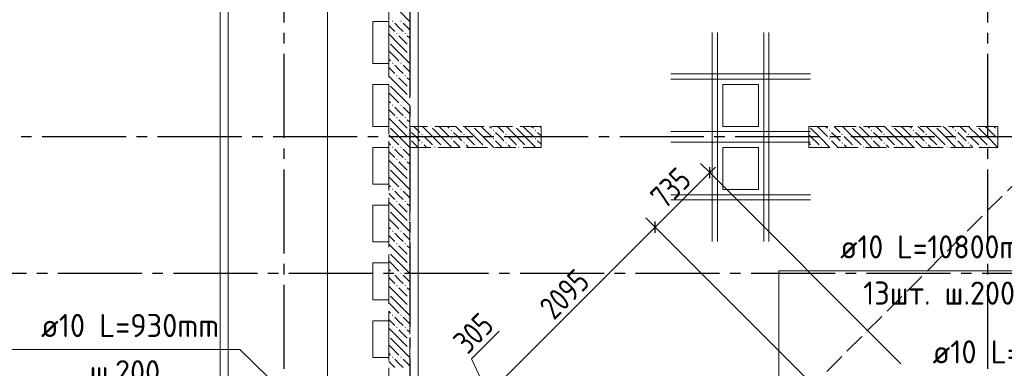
# Model space of a CAD drawing. Header units: millimetres. Extents: x 0 to 43617, y 0 to 59400.
# Tile 6 of 45: x 5410 to 14785, y 23626 to 26946. Entities that reach past the tile are written whole.
import ezdxf

# ---------------------------------------------------------------- set-up
doc = ezdxf.new("R2010")
doc.units = ezdxf.units.MM
doc.linetypes.add('______2', pattern=[270, 200, -70])
doc.linetypes.add('______5', pattern=[1100, 800, -100, 100, -100])
for name, color, linetype, lineweight in [('Standard', 7, 'Continuous', 25), ('ДОП Низ по У', 7, 'Continuous', 25), ('ЖБ Пилон', 180, 'Continuous', 25), ('Обрамление П-обр. равн.', 7, 'Continuous', 25), ('Обрамление проемов стержнями', 7, 'Continuous', 25), ('Оси', 40, '______5', 18), ('Позиционная метка линия выноска', 7, 'Continuous', 13), ('Позиционная метка номер позиции', 7, 'Continuous', 13), ('Примечания', 7, 'Continuous', 25)]:
    doc.layers.add(name, color=color, linetype=linetype, lineweight=lineweight)
doc.layers.add('ЖБ Перекрытие верхний уровень', color=7, linetype='Continuous', lineweight=25, true_color=0xe0e0ff)
doc.layers.add('ЖБ Стена верхний уровень', color=7, linetype='Continuous', lineweight=25, true_color=0x006e00)
doc.styles.add('GOST 2.304-81', font='txt')
doc.styles.add('ISOCPEUR', font='txt')

msp = doc.modelspace()

# ---------------------------------------------------------------- hatches: boundary and pattern name
at = {"layer": 'ЖБ Пилон', "linetype": 'Continuous', "lineweight": 18, "transparency": 33554687}
for points in [[(12924.3, 25930), (12924, 25929.7), (12924, 25930)], [(13114.5, 25893.1), (13121, 25899.6), (13127.5, 25893.1), (13121, 25886.6)], [(13324.3, 25930), (13321, 25926.6), (13317.6, 25930)], [(13514.5, 25893.1), (13521, 25899.6), (13527.5, 25893.1), (13521, 25886.6)], [(13724.3, 25930), (13721, 25926.6), (13717.6, 25930)], [(13914.5, 25893.1), (13921, 25899.6), (13927.5, 25893.1), (13921, 25886.6)], [(14124.3, 25930), (14121, 25926.6), (14117.6, 25930)], [(14314.5, 25893.1), (14321, 25899.6), (14327.5, 25893.1), (14321, 25886.6)], [(14524.3, 25930), (14521, 25926.6), (14517.6, 25930)], [(14714.5, 25893.1), (14721, 25899.6), (14724, 25896.6), (14724, 25889.7), (14721, 25886.6)], [(13114.5, 25813.1), (13121, 25819.6), (13127.5, 25813.1), (13121, 25806.6)], [(13234.5, 25853.1), (13241, 25859.6), (13247.4, 25853.1), (13241, 25846.6)], [(13514.5, 25813.1), (13521, 25819.6), (13527.5, 25813.1), (13521, 25806.6)], [(13634.5, 25853.1), (13641, 25859.6), (13647.4, 25853.1), (13641, 25846.6)], [(13914.5, 25813.1), (13921, 25819.6), (13927.5, 25813.1), (13921, 25806.6)], [(14034.5, 25853.1), (14041, 25859.6), (14047.4, 25853.1), (14041, 25846.6)], [(14314.5, 25813.1), (14321, 25819.6), (14327.5, 25813.1), (14321, 25806.6)], [(14434.5, 25853.1), (14441, 25859.6), (14447.4, 25853.1), (14441, 25846.6)], [(14714.5, 25813.1), (14721, 25819.6), (14724, 25816.6), (14724, 25809.7), (14721, 25806.6)], [(12954.4, 25733.1), (12960.9, 25739.6), (12967.4, 25733.1), (12964.3, 25730), (12957.6, 25730)], [(13034.5, 25733.1), (13041, 25739.6), (13047.4, 25733.1), (13044.3, 25730), (13037.6, 25730)], [(13234.5, 25773.1), (13241, 25779.6), (13247.4, 25773.1), (13241, 25766.6)], [(13354.4, 25733.1), (13360.9, 25739.6), (13367.4, 25733.1), (13364.3, 25730), (13357.6, 25730)], [(13434.5, 25733.1), (13441, 25739.6), (13447.4, 25733.1), (13444.3, 25730), (13437.6, 25730)], [(13634.5, 25773.1), (13641, 25779.6), (13647.4, 25773.1), (13641, 25766.6)], [(13754.4, 25733.1), (13760.9, 25739.6), (13767.4, 25733.1), (13764.3, 25730), (13757.6, 25730)], [(13834.5, 25733.1), (13841, 25739.6), (13847.4, 25733.1), (13844.3, 25730), (13837.6, 25730)], [(14034.5, 25773.1), (14041, 25779.6), (14047.4, 25773.1), (14041, 25766.6)], [(14154.4, 25733.1), (14160.9, 25739.6), (14167.4, 25733.1), (14164.3, 25730), (14157.6, 25730)], [(14234.5, 25733.1), (14241, 25739.6), (14247.4, 25733.1), (14244.3, 25730), (14237.6, 25730)], [(14434.5, 25773.1), (14441, 25779.6), (14447.4, 25773.1), (14441, 25766.6)], [(14554.4, 25733.1), (14560.9, 25739.6), (14567.4, 25733.1), (14564.3, 25730), (14557.6, 25730)], [(14634.5, 25733.1), (14641, 25739.6), (14647.4, 25733.1), (14644.3, 25730), (14637.6, 25730)]]:
    msp.add_hatch(color=7, dxfattribs=at).paths.add_polyline_path(points, flags=16)
at = {"layer": 'ЖБ Стена верхний уровень', "linetype": 'Continuous', "lineweight": 18, "transparency": 33554687}
for points in [[(8954.5, 26933.1), (8960.9, 26939.6), (8967.4, 26933.1), (8960.9, 26926.6)], [(9034.5, 26933.1), (9041, 26939.6), (9047.4, 26933.1), (9041, 26926.6)], [(8994.5, 26813.1), (9001, 26819.6), (9007.5, 26813.1), (9001, 26806.6)], [(9074.5, 26813.1), (9081, 26819.6), (9087.5, 26813.1), (9081, 26806.6)], [(8924, 26736.6), (8927.5, 26733.1), (8924, 26729.7)], [(9114.5, 26693.1), (9121, 26699.6), (9124, 26696.6), (9124, 26689.7), (9121, 26686.6)], [(8954.5, 26533.1), (8960.9, 26539.6), (8967.4, 26533.1), (8960.9, 26526.6)], [(9034.5, 26533.1), (9041, 26539.6), (9047.4, 26533.1), (9041, 26526.6)], [(9114.5, 26613.1), (9121, 26619.6), (9124, 26616.6), (9124, 26609.7), (9121, 26606.6)], [(8994.5, 26413.1), (9001, 26419.6), (9007.5, 26413.1), (9001, 26406.6)], [(9074.5, 26413.1), (9081, 26419.6), (9087.5, 26413.1), (9081, 26406.6)], [(8924, 26336.6), (8927.5, 26333.1), (8924, 26329.7)], [(9114.5, 26293.1), (9121, 26299.6), (9124, 26296.6), (9124, 26289.7), (9121, 26286.6)], [(9114.5, 26213.1), (9121, 26219.6), (9124, 26216.6), (9124, 26209.7), (9121, 26206.6)], [(8954.5, 26133.1), (8960.9, 26139.6), (8967.4, 26133.1), (8960.9, 26126.6)], [(9034.5, 26133.1), (9041, 26139.6), (9047.4, 26133.1), (9041, 26126.6)], [(8994.5, 26013.1), (9001, 26019.6), (9007.5, 26013.1), (9001, 26006.6)], [(9074.5, 26013.1), (9081, 26019.6), (9087.5, 26013.1), (9081, 26006.6)], [(8924, 25936.6), (8927.5, 25933.1), (8924, 25929.7)], [(9114.5, 25893.1), (9121, 25899.6), (9124, 25896.6), (9124, 25889.7), (9121, 25886.6)], [(9124, 25896.6), (9127.5, 25893.1), (9124, 25889.7)], [(9324.3, 25930), (9321, 25926.6), (9317.6, 25930)], [(9514.5, 25893.1), (9521, 25899.6), (9527.5, 25893.1), (9521, 25886.6)], [(9724.3, 25930), (9721, 25926.6), (9717.6, 25930)], [(9914.5, 25893.1), (9921, 25899.6), (9927.5, 25893.1), (9921, 25886.6)], [(10124.3, 25930), (10121, 25926.6), (10117.6, 25930)], [(10314.5, 25893.1), (10321, 25899.6), (10327.5, 25893.1), (10321, 25886.6)], [(9114.5, 25813.1), (9121, 25819.6), (9124, 25816.6), (9124, 25809.7), (9121, 25806.6)], [(9124, 25816.6), (9127.5, 25813.1), (9124, 25809.7)], [(9234.5, 25853.1), (9241, 25859.6), (9247.4, 25853.1), (9241, 25846.6)], [(9514.5, 25813.1), (9521, 25819.6), (9527.5, 25813.1), (9521, 25806.6)], [(9634.5, 25853.1), (9641, 25859.6), (9647.4, 25853.1), (9641, 25846.6)], [(9914.5, 25813.1), (9921, 25819.6), (9927.5, 25813.1), (9921, 25806.6)], [(10034.5, 25853.1), (10041, 25859.6), (10047.4, 25853.1), (10041, 25846.6)], [(10314.5, 25813.1), (10321, 25819.6), (10327.5, 25813.1), (10321, 25806.6)], [(8954.5, 25733.1), (8960.9, 25739.6), (8967.4, 25733.1), (8960.9, 25726.6)], [(9034.5, 25733.1), (9041, 25739.6), (9047.4, 25733.1), (9041, 25726.6)], [(9234.5, 25773.1), (9241, 25779.6), (9247.4, 25773.1), (9241, 25766.6)], [(9354.5, 25733.1), (9360.9, 25739.6), (9367.4, 25733.1), (9364.3, 25730), (9357.6, 25730)], [(9434.5, 25733.1), (9441, 25739.6), (9447.4, 25733.1), (9444.3, 25730), (9437.6, 25730)], [(9634.5, 25773.1), (9641, 25779.6), (9647.4, 25773.1), (9641, 25766.6)], [(9754.5, 25733.1), (9760.9, 25739.6), (9767.4, 25733.1), (9764.3, 25730), (9757.6, 25730)], [(9834.5, 25733.1), (9841, 25739.6), (9847.4, 25733.1), (9844.3, 25730), (9837.6, 25730)], [(10034.5, 25773.1), (10041, 25779.6), (10047.4, 25773.1), (10041, 25766.6)], [(10154.5, 25733.1), (10160.9, 25739.6), (10167.4, 25733.1), (10164.3, 25730), (10157.6, 25730)], [(10234.5, 25733.1), (10241, 25739.6), (10247.4, 25733.1), (10244.3, 25730), (10237.6, 25730)], [(8994.5, 25613.1), (9001, 25619.6), (9007.5, 25613.1), (9001, 25606.6)], [(9074.5, 25613.1), (9081, 25619.6), (9087.5, 25613.1), (9081, 25606.6)], [(8924, 25536.6), (8927.5, 25533.1), (8924, 25529.7)], [(9114.5, 25493.1), (9121, 25499.6), (9124, 25496.6), (9124, 25489.7), (9121, 25486.6)], [(9114.5, 25413.1), (9121, 25419.6), (9124, 25416.6), (9124, 25409.7), (9121, 25406.6)], [(8954.5, 25333.1), (8960.9, 25339.6), (8967.4, 25333.1), (8960.9, 25326.6)], [(9034.5, 25333.1), (9041, 25339.6), (9047.4, 25333.1), (9041, 25326.6)], [(8994.5, 25213.1), (9001, 25219.6), (9007.5, 25213.1), (9001, 25206.6)], [(9074.5, 25213.1), (9081, 25219.6), (9087.5, 25213.1), (9081, 25206.6)], [(8924, 25136.6), (8927.5, 25133.1), (8924, 25129.7)], [(9114.5, 25093.1), (9121, 25099.6), (9124, 25096.6), (9124, 25089.7), (9121, 25086.6)], [(8954.5, 24933.1), (8960.9, 24939.6), (8967.4, 24933.1), (8960.9, 24926.6)], [(9034.5, 24933.1), (9041, 24939.6), (9047.4, 24933.1), (9041, 24926.6)], [(9114.5, 25013.1), (9121, 25019.6), (9124, 25016.6), (9124, 25009.7), (9121, 25006.6)], [(8994.5, 24813.1), (9001, 24819.6), (9007.5, 24813.1), (9001, 24806.6)], [(9074.5, 24813.1), (9081, 24819.6), (9087.5, 24813.1), (9081, 24806.6)], [(8924, 24736.6), (8927.5, 24733.1), (8924, 24729.7)], [(9114.5, 24693.1), (9121, 24699.6), (9124, 24696.6), (9124, 24689.7), (9121, 24686.6)], [(9114.5, 24613.1), (9121, 24619.6), (9124, 24616.6), (9124, 24609.7), (9121, 24606.6)], [(8954.5, 24533.1), (8960.9, 24539.6), (8967.4, 24533.1), (8960.9, 24526.6)], [(9034.5, 24533.1), (9041, 24539.6), (9047.4, 24533.1), (9041, 24526.6)], [(8994.5, 24413.1), (9001, 24419.6), (9007.5, 24413.1), (9001, 24406.6)], [(9074.5, 24413.1), (9081, 24419.6), (9087.5, 24413.1), (9081, 24406.6)], [(8924, 24336.6), (8927.5, 24333.1), (8924, 24329.7)], [(9114.5, 24293.1), (9121, 24299.6), (9124, 24296.6), (9124, 24289.7), (9121, 24286.6)], [(9114.5, 24213.1), (9121, 24219.6), (9124, 24216.6), (9124, 24209.7), (9121, 24206.6)], [(8954.5, 24133.1), (8960.9, 24139.6), (8967.4, 24133.1), (8960.9, 24126.6)], [(9034.5, 24133.1), (9041, 24139.6), (9047.4, 24133.1), (9041, 24126.6)], [(8994.5, 24013.1), (9001, 24019.6), (9007.5, 24013.1), (9001, 24006.6)], [(9074.5, 24013.1), (9081, 24019.6), (9087.5, 24013.1), (9081, 24006.6)], [(8924, 23936.6), (8927.5, 23933.1), (8924, 23929.7)], [(9114.5, 23893.1), (9121, 23899.6), (9124, 23896.6), (9124, 23889.7), (9121, 23886.6)], [(9114.5, 23813.1), (9121, 23819.6), (9124, 23816.6), (9124, 23809.7), (9121, 23806.6)], [(8954.5, 23733.1), (8960.9, 23739.6), (8967.4, 23733.1), (8960.9, 23726.6)], [(9034.5, 23733.1), (9041, 23739.6), (9047.4, 23733.1), (9041, 23726.6)]]:
    msp.add_hatch(color=7, dxfattribs=at).paths.add_polyline_path(points, flags=16)

# ---------------------------------------------------------------- linework, layer by layer
at = {"layer": 'Standard', "color": 251, "linetype": 'Continuous', "lineweight": -3, "true_color": 0x656565, "transparency": 33554687}
for p, q in [((11980.8, 25490), (11892.4, 25578.4)), ((11980.8, 25490), (12069.2, 25401.6)), ((11980.8, 25490), (13800.6, 23670.2)), ((11461.1, 24970.2), (11372.7, 25058.6)), ((11461.1, 24970.2), (11549.5, 24881.8)), ((11461.1, 24970.2), (12913.3, 23518.1))]:
    msp.add_line(p, q, dxfattribs=at)
at = {"layer": 'Standard', "color": 7, "linetype": 'Continuous', "lineweight": 25, "transparency": 33554687}
for p, q in [((11980.8, 25436.9), (11980.8, 25543)), ((11461.1, 24917.2), (11461.1, 25023.3))]:
    msp.add_line(p, q, dxfattribs=at)
at = {"layer": 'Standard', "color": 7, "linetype": 'Continuous', "lineweight": 13, "transparency": 33554687}
for p, q in [((11980.8, 25490), (12033.9, 25543)), ((11461.1, 24970.2), (11980.8, 25490)), ((9979.7, 23488.8), (11461.1, 24970.2)), ((9710.5, 23715.3), (9975.8, 23980.6)), ((9871.9, 23381), (9710.5, 23715.3))]:
    msp.add_line(p, q, dxfattribs=at)
at = {"layer": 'Standard', "color": 254, "linetype": 'Continuous', "lineweight": 13, "true_color": 0xc4c4ff, "transparency": 33554687}
msp.add_lwpolyline([(7319, 10025), (33145, 10025), (33145, 57291), (7319, 57291), (7319, 10025)], dxfattribs=at)
at = {"layer": 'ДОП Низ по У', "color": 7, "linetype": 'Continuous', "lineweight": 13, "transparency": 33554687}
msp.add_line((13202.2, 24555.4), (15398.2, 24555.4), dxfattribs=at)
at = {"layer": 'ЖБ Перекрытие верхний уровень', "color": 7, "linetype": 'Continuous', "lineweight": 18, "transparency": 33554687}
for p, q in [((7394, 57220), (7394, 22670)), ((8774, 26530), (8774, 26930)), ((8774, 26930), (8924, 26930)), ((8924, 26930), (8924, 26530)), ((8924, 26530), (8774, 26530)), ((8774, 26330), (8924, 26330)), ((8774, 25930), (8774, 26330)), ((8924, 26330), (8924, 25930)), ((12444, 26330), (12104, 26330)), ((12104, 26330), (12104, 25930)), ((12444, 25930), (12444, 26330)), ((8924, 25930), (8774, 25930)), ((12104, 25930), (12444, 25930)), ((8774, 25380), (8774, 25730)), ((8774, 25730), (8924, 25730)), ((8924, 25730), (8924, 25380)), ((12444, 25730), (12104, 25730)), ((12104, 25730), (12104, 25330)), ((12444, 25330), (12444, 25730)), ((8924, 25380), (8774, 25380)), ((12104, 25330), (12444, 25330)), ((8774, 25180), (8924, 25180)), ((8774, 24830), (8774, 25180)), ((8924, 25180), (8924, 24830)), ((8924, 24830), (8774, 24830)), ((8774, 24630), (8924, 24630)), ((8774, 24280), (8774, 24630)), ((8924, 24630), (8924, 24280)), ((8924, 24280), (8774, 24280)), ((8774, 24080), (8924, 24080)), ((8774, 23730), (8774, 24080)), ((8924, 24080), (8924, 23730)), ((8924, 23730), (8774, 23730))]:
    msp.add_line(p, q, dxfattribs=at)
at = {"layer": 'ЖБ Пилон', "color": 253, "linetype": '______2', "lineweight": 13, "true_color": 0xa0a0a0, "transparency": 33554687}
for p, q in [((14724, 25930), (12924, 25930)), ((12924, 25930), (12924, 25730)), ((14724, 25730), (14724, 25930)), ((12924, 25730), (14724, 25730))]:
    msp.add_line(p, q, dxfattribs=at)
at = {"layer": 'ЖБ Пилон', "color": 9, "linetype": 'Continuous', "lineweight": 18, "true_color": 0xc7c7c7, "transparency": 33554687}
for p, q in [((12941, 25913.1), (13021, 25833.1)), ((13021, 25913.1), (13004.1, 25930)), ((13021, 25913.1), (13101, 25833.1)), ((13084.1, 25930), (13101, 25913.1)), ((13164.1, 25930), (13221, 25873.1)), ((13341, 25833.1), (13244.1, 25930)), ((13341, 25913.1), (13421, 25833.1)), ((13421, 25913.1), (13404.1, 25930)), ((13421, 25913.1), (13501, 25833.1)), ((13484.1, 25930), (13501, 25913.1)), ((13564.1, 25930), (13621, 25873.1)), ((13741, 25833.1), (13644.1, 25930)), ((13741, 25913.1), (13821, 25833.1)), ((13821, 25913.1), (13804.1, 25930)), ((13821, 25913.1), (13901, 25833.1)), ((13884.1, 25930), (13901, 25913.1)), ((13964.1, 25930), (14021, 25873.1)), ((14141, 25833.1), (14044.1, 25930)), ((14141, 25913.1), (14221, 25833.1)), ((14221, 25913.1), (14204.1, 25930)), ((14221, 25913.1), (14301, 25833.1)), ((14284.1, 25930), (14301, 25913.1)), ((14364.1, 25930), (14421, 25873.1)), ((14541, 25833.1), (14444.1, 25930)), ((14541, 25913.1), (14621, 25833.1)), ((14621, 25913.1), (14604.1, 25930)), ((14621, 25913.1), (14701, 25833.1)), ((14684.1, 25930), (14701, 25913.1)), ((12941, 25833.1), (12924, 25850.1)), ((12941, 25833.1), (13021, 25753.1)), ((13021, 25833.1), (13124.1, 25730)), ((13181, 25833.1), (13141, 25873.1)), ((13141, 25793.1), (13204.1, 25730)), ((13221, 25793.1), (13181, 25833.1)), ((13260.9, 25833.1), (13341, 25753.1)), ((13341, 25833.1), (13421, 25753.1)), ((13421, 25833.1), (13524.1, 25730)), ((13581, 25833.1), (13541, 25873.1)), ((13541, 25793.1), (13604.1, 25730)), ((13621, 25793.1), (13581, 25833.1)), ((13660.9, 25833.1), (13741, 25753.1)), ((13741, 25833.1), (13821, 25753.1)), ((13821, 25833.1), (13924.1, 25730)), ((13981, 25833.1), (13941, 25873.1)), ((13941, 25793.1), (14004.1, 25730)), ((14021, 25793.1), (13981, 25833.1)), ((14060.9, 25833.1), (14141, 25753.1)), ((14141, 25833.1), (14221, 25753.1)), ((14221, 25833.1), (14324.1, 25730)), ((14381, 25833.1), (14341, 25873.1)), ((14341, 25793.1), (14404.1, 25730)), ((14421, 25793.1), (14381, 25833.1)), ((14460.9, 25833.1), (14541, 25753.1)), ((14541, 25833.1), (14621, 25753.1)), ((14621, 25833.1), (14724, 25730.1)), ((12924, 25770.1), (12941, 25753.1)), ((13260.9, 25753.1), (13284.1, 25730)), ((13660.9, 25753.1), (13684.1, 25730)), ((14060.9, 25753.1), (14084.1, 25730)), ((14460.9, 25753.1), (14484.1, 25730))]:
    msp.add_line(p, q, dxfattribs=at)
at = {"layer": 'ЖБ Стена верхний уровень', "color": 251, "linetype": '______2', "lineweight": 13, "true_color": 0x656565, "transparency": 33554687}
for p, q in [((9124, 25930), (9124, 29230)), ((8924, 29030), (8924, 22870)), ((10374, 25930), (9124, 25930)), ((10374, 25730), (10374, 25930)), ((9124, 25730), (10374, 25730)), ((9124, 22870), (9124, 25730))]:
    msp.add_line(p, q, dxfattribs=at)
at = {"layer": 'ЖБ Стена верхний уровень', "color": 9, "linetype": 'Continuous', "lineweight": 18, "true_color": 0xc7c7c7, "transparency": 33554687}
for p, q in [((9021, 27033.1), (9124, 26930.1)), ((9021, 26873.1), (8981, 26913.1)), ((9060.9, 26913.1), (9124, 26850.1)), ((8924, 26890.1), (8981, 26833.1)), ((9060.9, 26833.1), (9021, 26873.1)), ((9021, 26713.1), (8924, 26810.1)), ((9021, 26793.1), (9101, 26713.1)), ((9101, 26793.1), (9124, 26770.1)), ((8941, 26633.1), (8924, 26650.1)), ((8941, 26713.1), (9021, 26633.1)), ((8941, 26633.1), (9021, 26553.1)), ((9021, 26713.1), (9101, 26633.1)), ((9021, 26633.1), (9124, 26530.1)), ((8924, 26570.1), (8941, 26553.1)), ((8924, 26490.1), (8981, 26433.1)), ((9021, 26473.1), (8981, 26513.1)), ((9060.9, 26433.1), (9021, 26473.1)), ((9060.9, 26513.1), (9124, 26450.1)), ((9021, 26313.1), (8924, 26410.1)), ((9021, 26393.1), (9101, 26313.1)), ((9101, 26393.1), (9124, 26370.1)), ((8941, 26233.1), (8924, 26250.1)), ((8941, 26313.1), (9021, 26233.1)), ((9021, 26313.1), (9101, 26233.1)), ((8924, 26170.1), (8941, 26153.1)), ((8941, 26233.1), (9021, 26153.1)), ((9021, 26233.1), (9124, 26130.1)), ((8924, 26090.1), (8981, 26033.1)), ((9021, 26073.1), (8981, 26113.1)), ((9060.9, 26033.1), (9021, 26073.1)), ((9060.9, 26113.1), (9124, 26050.1)), ((9021, 25913.1), (8924, 26010.1)), ((9021, 25993.1), (9101, 25913.1)), ((9101, 25993.1), (9124, 25970.1)), ((8941, 25913.1), (9021, 25833.1)), ((9021, 25913.1), (9101, 25833.1)), ((9164.1, 25930), (9221, 25873.1)), ((9341, 25833.1), (9244.1, 25930)), ((9341, 25913.1), (9421, 25833.1)), ((9421, 25913.1), (9404.1, 25930)), ((9421, 25913.1), (9501, 25833.1)), ((9484.1, 25930), (9501, 25913.1)), ((9564.1, 25930), (9621, 25873.1)), ((9741, 25833.1), (9644.1, 25930)), ((9741, 25913.1), (9821, 25833.1)), ((9821, 25913.1), (9804.1, 25930)), ((9821, 25913.1), (9901, 25833.1)), ((9884.1, 25930), (9901, 25913.1)), ((9964.1, 25930), (10021, 25873.1)), ((10141, 25833.1), (10044.1, 25930)), ((10141, 25913.1), (10221, 25833.1)), ((10221, 25913.1), (10204.1, 25930)), ((10221, 25913.1), (10301, 25833.1)), ((10284.1, 25930), (10301, 25913.1)), ((10364.1, 25930), (10374, 25920.1)), ((8941, 25833.1), (8924, 25850.1)), ((8941, 25833.1), (9021, 25753.1)), ((9021, 25833.1), (9124, 25730.1)), ((9181, 25833.1), (9141, 25873.1)), ((9141, 25793.1), (9204.1, 25730)), ((9221, 25793.1), (9181, 25833.1)), ((9260.9, 25833.1), (9341, 25753.1)), ((9341, 25833.1), (9421, 25753.1)), ((9421, 25833.1), (9524.1, 25730)), ((9581, 25833.1), (9541, 25873.1)), ((9541, 25793.1), (9604.1, 25730)), ((9621, 25793.1), (9581, 25833.1)), ((9660.9, 25833.1), (9741, 25753.1)), ((9741, 25833.1), (9821, 25753.1)), ((9821, 25833.1), (9924.1, 25730)), ((9981, 25833.1), (9941, 25873.1)), ((9941, 25793.1), (10004.1, 25730)), ((10021, 25793.1), (9981, 25833.1)), ((10060.9, 25833.1), (10141, 25753.1)), ((10141, 25833.1), (10221, 25753.1)), ((10221, 25833.1), (10324.1, 25730)), ((10374, 25840.1), (10341, 25873.1)), ((10341, 25793.1), (10374, 25760.1)), ((8924, 25770.1), (8941, 25753.1)), ((8924, 25690.1), (8981, 25633.1)), ((9021, 25673.1), (8981, 25713.1)), ((9060.9, 25713.1), (9124, 25650.1)), ((9124, 25730.1), (9124.1, 25730)), ((9260.9, 25753.1), (9284.1, 25730)), ((9660.9, 25753.1), (9684.1, 25730)), ((10060.9, 25753.1), (10084.1, 25730)), ((9021, 25513.1), (8924, 25610.1)), ((9060.9, 25633.1), (9021, 25673.1)), ((9021, 25593.1), (9101, 25513.1)), ((9101, 25593.1), (9124, 25570.1)), ((8941, 25513.1), (9021, 25433.1)), ((9021, 25513.1), (9101, 25433.1)), ((8941, 25433.1), (8924, 25450.1)), ((8941, 25433.1), (9021, 25353.1)), ((9021, 25433.1), (9124, 25330.1)), ((8924, 25370.1), (8941, 25353.1)), ((9021, 25273.1), (8981, 25313.1)), ((9060.9, 25313.1), (9124, 25250.1)), ((8924, 25290.1), (8981, 25233.1)), ((9060.9, 25233.1), (9021, 25273.1)), ((9021, 25113.1), (8924, 25210.1)), ((9021, 25193.1), (9101, 25113.1)), ((9101, 25193.1), (9124, 25170.1)), ((8941, 25033.1), (8924, 25050.1)), ((8941, 25113.1), (9021, 25033.1)), ((8941, 25033.1), (9021, 24953.1)), ((9021, 25113.1), (9101, 25033.1)), ((9021, 25033.1), (9124, 24930.1)), ((8924, 24970.1), (8941, 24953.1)), ((8924, 24890.1), (8981, 24833.1)), ((9021, 24873.1), (8981, 24913.1)), ((9060.9, 24833.1), (9021, 24873.1)), ((9060.9, 24913.1), (9124, 24850.1)), ((9021, 24713.1), (8924, 24810.1)), ((9021, 24793.1), (9101, 24713.1)), ((9101, 24793.1), (9124, 24770.1)), ((8941, 24713.1), (9021, 24633.1)), ((9021, 24713.1), (9101, 24633.1)), ((8941, 24633.1), (8924, 24650.1)), ((8924, 24570.1), (8941, 24553.1)), ((8941, 24633.1), (9021, 24553.1)), ((9021, 24633.1), (9124, 24530.1)), ((8924, 24490.1), (8981, 24433.1)), ((9021, 24473.1), (8981, 24513.1)), ((9060.9, 24433.1), (9021, 24473.1)), ((9060.9, 24513.1), (9124, 24450.1)), ((9021, 24313.1), (8924, 24410.1)), ((9021, 24393.1), (9101, 24313.1)), ((9101, 24393.1), (9124, 24370.1)), ((8941, 24313.1), (9021, 24233.1)), ((9021, 24313.1), (9101, 24233.1)), ((8941, 24233.1), (8924, 24250.1)), ((8941, 24233.1), (9021, 24153.1)), ((9021, 24233.1), (9124, 24130.1)), ((8924, 24170.1), (8941, 24153.1)), ((9021, 24073.1), (8981, 24113.1)), ((9060.9, 24113.1), (9124, 24050.1)), ((8924, 24090.1), (8981, 24033.1)), ((9021, 23913.1), (8924, 24010.1)), ((9060.9, 24033.1), (9021, 24073.1)), ((8941, 23913.1), (9021, 23833.1)), ((9021, 23993.1), (9101, 23913.1)), ((9021, 23913.1), (9101, 23833.1)), ((9101, 23993.1), (9124, 23970.1)), ((8941, 23833.1), (8924, 23850.1)), ((8941, 23833.1), (9021, 23753.1)), ((9021, 23833.1), (9124, 23730.1)), ((8924, 23770.1), (8941, 23753.1)), ((8924, 23690.1), (8981, 23633.1)), ((9021, 23673.1), (8981, 23713.1)), ((9060.9, 23633.1), (9021, 23673.1)), ((9060.9, 23713.1), (9124, 23650.1))]:
    msp.add_line(p, q, dxfattribs=at)
at = {"layer": 'Обрамление П-обр. равн.', "color": 251, "linetype": 'Continuous', "lineweight": 13, "true_color": 0x494949, "transparency": 33554687}
msp.add_line((8340.1, 23210), (8340.1, 27440), dxfattribs=at)
at = {"layer": 'Обрамление проемов стержнями', "color": 7, "linetype": 'Continuous', "lineweight": 18, "transparency": 33554687}
for p, q in [((12004, 26825), (12004, 24835)), ((12004, 26825), (12004, 24835)), ((12054, 26825), (12054, 24835)), ((12054, 26825), (12054, 24835)), ((12494, 26825), (12494, 24835)), ((12494, 26825), (12494, 24835)), ((12544, 26825), (12544, 24835)), ((12544, 26825), (12544, 24835)), ((11609, 26430), (12939, 26430)), ((11609, 26430), (12939, 26430)), ((11609, 26380), (12939, 26380)), ((11609, 26380), (12939, 26380)), ((11609, 25880), (12939, 25880)), ((11609, 25880), (12939, 25880)), ((11609, 25779.8), (12939, 25779.8)), ((11609, 25779.8), (12939, 25779.8)), ((11609, 25280), (12939, 25280)), ((11609, 25280), (12939, 25280)), ((11609, 25230), (12939, 25230)), ((11609, 25230), (12939, 25230))]:
    msp.add_line(p, q, dxfattribs=at)
at = {"layer": 'Оси', "color": 8, "linetype": '______5', "lineweight": -3, "transparency": 33554687}
for p, q in [((9124, 57820), (9124, 7100)), ((7924, 57420), (7924, 7100)), ((14624, 57420), (14624, 7100)), ((29524, 25830), (4600, 25830)), ((34074, 24530), (4600, 24530)), ((34074, 24530), (4600, 24530))]:
    msp.add_line(p, q, dxfattribs=at)
at = {"layer": 'Позиционная метка линия выноска', "color": 251, "linetype": 'Continuous', "lineweight": 13, "true_color": 0x494949, "transparency": 33554687}
msp.add_lwpolyline([(9204, 57170), (9204, 53290), (7954, 53290), (7954, 49730), (9204, 49730), (9204, 42770), (7954, 42770), (7954, 39210), (9204, 39210), (9204, 32250), (7954, 32250), (7954, 29310), (9204, 29310), (9204, 22590), (7954, 22590), (7954, 21275)], dxfattribs=at)
at = {"layer": 'Позиционная метка номер позиции', "color": 7, "linetype": 'Continuous', "lineweight": 13, "transparency": 33554687}
for points in [[(12639.6, 22101.7), (12639.6, 24555.4), (15402.2, 24555.4)], [(5325.8, 23806.7), (7505.8, 23806.7), (8049, 23275)]]:
    msp.add_lwpolyline(points, dxfattribs=at)
at = {"layer": 'Примечания', "color": 7, "linetype": '______2', "lineweight": 13, "transparency": 33554687}
msp.add_line((22019.4, 32520.9), (10428.5, 20930), dxfattribs=at)

# ---------------------------------------------------------------- texts
at = {"layer": 'Standard', "color": 7, "linetype": 'Continuous', "lineweight": 25, "transparency": 33554687, "char_height": 220, "attachment_point": 7, "rotation": 45, "style": 'GOST 2.304-81'}
for s, insert, width in [('735', (11553, 25132.8), 500.816), ('2095', (10497.1, 24077), 657.045), ('305', (9675.2, 23750.6), 500.821)]:
    msp.add_mtext(s, dxfattribs=dict(at, insert=insert, width=width))
at = {"layer": 'ДОП Низ по У', "color": 7, "linetype": 'Continuous', "lineweight": 13, "transparency": 33554687, "char_height": 220, "attachment_point": 7, "style": 'ISOCPEUR'}
for s, insert, width in [('\\W0.94;ø10 L=10800mm ', (13222.2, 24672.8), 2258.713), ('\\W0.95;13шт. ш.200 ', (13442.2, 24232.8), 1819.893), ('\\W0.96;ø10 L=4270mm ', (14102, 23672.8), 2172.611)]:
    msp.add_mtext(s, dxfattribs=dict(at, insert=insert, width=width))
at = {"layer": 'Обрамление П-обр. равн.', "color": 7, "linetype": 'Continuous', "lineweight": 13, "transparency": 33554687, "char_height": 220, "attachment_point": 7, "style": 'ISOCPEUR'}
for s, insert, width in [('\\W0.96;ø10 L=930mm ', (5613.8, 23924), 1996.291), ('\\W0.95;ш.200 ', (6075.8, 23484), 962.136)]:
    msp.add_mtext(s, dxfattribs=dict(at, insert=insert, width=width))

doc.saveas('drawing.dxf')
